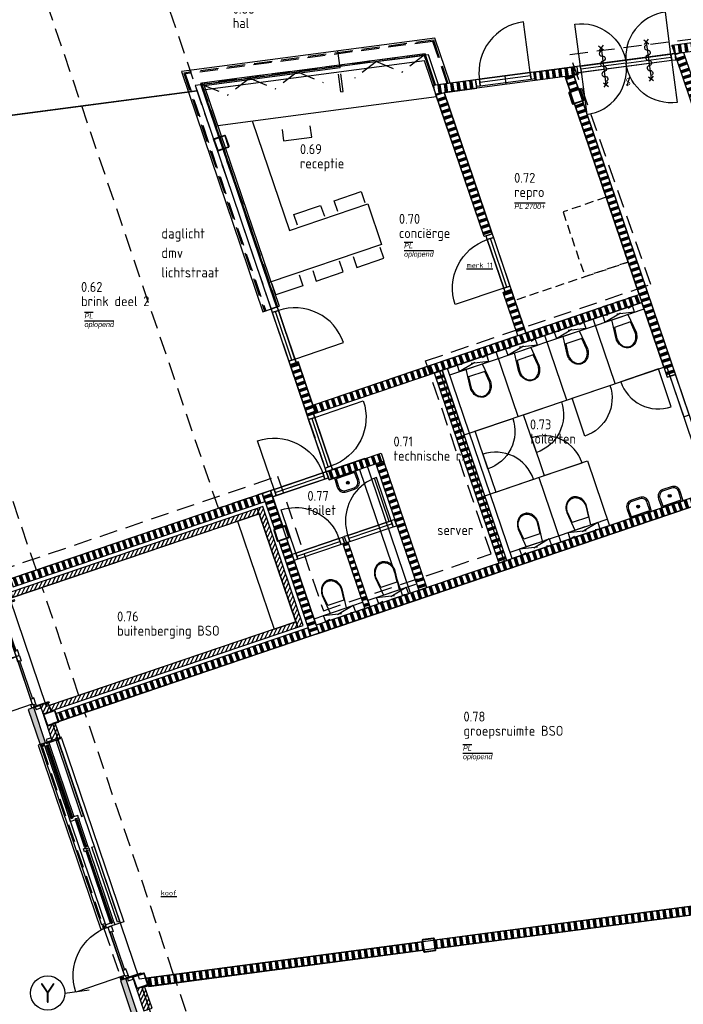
# Model space of a CAD drawing. Header units: millimetres. Extents: x -30480 to 214890, y -181324 to 108676.
# Tile 19 of 48: x 84436 to 96083, y -156498 to -139206. Entities that reach past the tile are written whole.
import ezdxf
from ezdxf.enums import TextEntityAlignment as Align
from ezdxf.xclip import XClip

# ---------------------------------------------------------------- set-up
doc = ezdxf.new("R2010")
doc.units = ezdxf.units.MM
doc.header["$LTSCALE"] = 100
doc.header["$XCLIPFRAME"] = 2
for name, pattern in [('082403 X-ref$0$DASHDOT2', [12.7, 6.35, -3.175, 0, -3.175]), ('082403 X-ref$0$DASHED', [0.75, 0.5, -0.25]), ('082403 X-ref$0$DASHED2', [9.525, 6.35, -3.175]), ('082403 X-ref$0$HIDDEN2', [4.7625, 3.175, -1.5875])]:
    doc.linetypes.add(name, pattern=pattern)
for name, color, linetype in [('082403 X-ref$0$Beveilig-Alg-Az', 253, 'Continuous'), ('082403 X-ref$0$Beveilig-Alg-Txt', 253, 'Continuous'), ('082403 X-ref$0$Beveilig-Dik-Az', 1, '082403 X-ref$0$HIDDEN2'), ('082403 X-ref$0$bib', 253, 'Continuous'), ('082403 X-ref$0$BiKoz-Draai-Az', 253, 'Continuous'), ('082403 X-ref$0$BiKoz-Hout-Az', 253, 'Continuous'), ('082403 X-ref$0$BiKoz-Hout-Drs', 253, 'Continuous'), ('082403 X-ref$0$BiWand-Alg-Arc', 8, 'Continuous'), ('082403 X-ref$0$BiWand-Syst-Drs', 253, 'Continuous'), ('082403 X-ref$0$BuKoz-Alum-Drs', 253, 'Continuous'), ('082403 X-ref$0$BuWand-Alg-Arc', 253, 'Continuous'), ('082403 X-ref$0$BuWand-Bakst-Drs', 253, 'Continuous'), ('082403 X-ref$0$Construct-Staal-Drs', 253, 'Continuous'), ('082403 X-ref$0$Daken-Alg-Txt', 8, 'Continuous'), ('082403 X-ref$0$dakrandarceer', 253, 'Continuous'), ('082403 X-ref$0$DIM25', 8, 'Continuous'), ('082403 X-ref$0$Inricht-Alg-Az', 253, 'Continuous'), ('082403 X-ref$0$InrSanit-Alg-Az', 253, 'Continuous'), ('082403 X-ref$0$kozijn', 8, 'Continuous'), ('082403 X-ref$0$kozijn1', 8, 'Continuous'), ('082403 X-ref$0$MTXT18-100', 253, 'Continuous'), ('082403 X-ref$0$MTXT25-1', 253, 'Continuous'), ('082403 X-ref$0$MTXT35-1', 253, 'Continuous'), ('082403 X-ref$0$MTXT35-50', 253, 'Continuous'), ('082403 X-ref$0$nieuw uitzet', 253, 'Continuous'), ('082403 X-ref$0$Plafond-Hout-Drs', 8, 'Continuous'), ('082403 X-ref$0$Sanitair-Alg-Az', 253, 'Continuous'), ('082403 X-ref$0$Stramien-Alg-Az', 9, '082403 X-ref$0$DASHDOT2'), ('082403 X-ref$0$Stramien-Alg-Drs', 8, 'Continuous'), ('082403 X-ref$0$Stramien-Alg-Txt', 253, 'Continuous'), ('082403 X-ref$0$Trap-Beton-Az', 253, 'Continuous'), ('082403 X-ref$0$TXT18', 253, 'Continuous')]:
    doc.layers.add(name, color=color, linetype=linetype)
doc.layers.add('082403 X-ref$0$Opp mfa', color=8, linetype='Continuous', plot=False)
doc.layers.add('082403 X-ref$0$Opp trias', color=8, linetype='Continuous', plot=False)
doc.styles.add('082403 X-ref$0$BOS', font='isocp.shx')
doc.styles.add('082403 X-ref$0$BOS3', font='isocp.shx')
doc.styles.add('082403 X-ref$0$Standard', font='isocp.shx')
pattern_1 = [(97.5, (-6e-11, 6e-14), (-111.53755, -14.6842), []), (97.5, (6.2, 0.82), (-111.53755, -14.6842), []), (97.5, (12.39, 1.63), (-111.53755, -14.6842), []), (97.5, (18.59, 2.45), (-111.53755, -14.6842), []), (97.5, (24.79, 3.26), (-111.53755, -14.6842), []), (97.5, (30.98, 4.08), (-111.53755, -14.6842), []), (97.5, (37.18, 4.9), (-111.53755, -14.6842), [])]
pattern_2 = [(108.75, (-6e-11, 6e-14), (-106.52964, -36.16194), []), (108.75, (5.92, 2.01), (-106.52964, -36.16194), []), (108.75, (11.84, 4.02), (-106.52964, -36.16194), []), (108.75, (17.75, 6.03), (-106.52964, -36.16194), []), (108.75, (23.67, 8.04), (-106.52964, -36.16194), []), (108.75, (29.59, 10.04), (-106.52964, -36.16194), []), (108.75, (35.51, 12.05), (-106.52964, -36.16194), [])]
pattern_3 = [(198.75, (-6e-11, 6e-14), (36.16194, -106.52964), []), (198.75, (-2.01, 5.92), (36.16194, -106.52964), []), (198.75, (-4.02, 11.84), (36.16194, -106.52964), []), (198.75, (-6.03, 17.75), (36.16194, -106.52964), []), (198.75, (-8.04, 23.67), (36.16194, -106.52964), []), (198.75, (-10.04, 29.59), (36.16194, -106.52964), []), (198.75, (-12.05, 35.51), (36.16194, -106.52964), [])]
pattern_4 = [(198.75, (-6e-11, 6e-14), (36.16194, -106.52964), []), (198.75, (-2.01, 5.92), (36.16194, -106.52964), []), (198.75, (-4.02, 11.84), (36.16194, -106.52964), []), (198.75, (-6.03, 17.75), (36.16194, -106.52964), []), (198.75, (-8.04, 23.67), (36.16194, -106.52964), []), (198.75, (-10.04, 29.59), (36.16194, -106.52964), []), (198.75, (-12.05, 35.51), (36.16194, -106.52964), [])]

# ---------------------------------------------------------------- blocks, each defined once
blk = doc.blocks.new('082403 X-ref$0$binkozdeur1034')
at = {"layer": '082403 X-ref$0$BiKoz-Draai-Az'}
blk.add_lwpolyline([(967, 0), (67, 0), (67, -900, 0.414214)], format="xyb", close=True, dxfattribs=at)
at = {"layer": '082403 X-ref$0$BiKoz-Hout-Az'}
blk.add_line((67, 57), (967, 57), dxfattribs=at)
blk.add_lwpolyline([(67, 0), (967, 0), (967, 114), (67, 114)], close=True, dxfattribs=at)
at = {"layer": '082403 X-ref$0$BiKoz-Hout-Drs'}
for points in [[(0, 0), (67, 0), (67, 114), (0, 114)], [(967, 0), (1034, 0), (1034, 114), (967, 114)]]:
    blk.add_lwpolyline(points, close=True, dxfattribs=at)
blk = doc.blocks.new('082403 X-ref$0$cabinedeur')
at = {"layer": '082403 X-ref$0$BiKoz-Draai-Az'}
blk.add_lwpolyline([(700, 700), (0, 700), (0, 0, 0.416446)], format="xyb", close=True, dxfattribs=at)
blk = doc.blocks.new('082403 X-ref$0$toilethangend met reservoir')
at = {"layer": '082403 X-ref$0$BiKoz-Hout-Drs'}
blk.add_line((120, -175), (120, 725), dxfattribs=at)
at = {"layer": '082403 X-ref$0$Sanitair-Alg-Az', "linetype": '082403 X-ref$0$HIDDEN2'}
for p, q in [((120, 0), (0, 550)), ((120, 550), (0, 0))]:
    blk.add_line(p, q, dxfattribs=at)
blk.add_lwpolyline([(120, 550), (0, 550), (0, 0), (120, 0)], close=True, dxfattribs=at)
at = {"layer": '082403 X-ref$0$Sanitair-Alg-Az'}
blk.add_lwpolyline([(120, 424), (460, 460, -0.08399), (546, 445, -0.091257), (616, 406, -0.103849), (664, 344, -0.114925), (680, 275, -0.114925), (664, 206, -0.103849), (616, 144, -0.091257), (546, 105, -0.08399), (460, 90), (120, 126)], format="xyb", dxfattribs=at)
blk.add_lwpolyline([(462, 105, 0.081247), (541, 119, 0.091257), (606, 156, 0.103849), (650, 212, 0.114925), (665, 275, 0.114925), (650, 338, 0.103849), (606, 394, 0.091257), (541, 431, 0.081247), (462, 445), (260, 424), (260, 126)], format="xyb", close=True, dxfattribs=at)
blk = doc.blocks.new('082403 X-ref$0$fontein')
at = {"layer": '082403 X-ref$0$InrSanit-Alg-Az'}
for points in [[(-75, 300, 0.431046), (-200, 168), (-195, 0), (195, 0), (200, 168, 0.431046), (75, 300)], [(-75, 275, 0.43387), (-175, 168), (-170, 25), (170, 25), (175, 168, 0.43387), (75, 275)]]:
    blk.add_lwpolyline(points, format="xyb", close=True, dxfattribs=at)
for points in [[(0, 175), (0, 135)], [(20, 155), (-20, 155)]]:
    blk.add_lwpolyline(points, dxfattribs=at)
for radius in [25, 20]:
    blk.add_circle((0, 155), radius, dxfattribs=at)
blk = doc.blocks.new('082403 X-ref$0$slot van binnenuit zonder sleutel')
at = {"layer": '082403 X-ref$0$Beveilig-Alg-Txt'}
blk.add_line((47, 157), (-47, -157), dxfattribs=at)
at = {"layer": '082403 X-ref$0$Beveilig-Alg-Txt', "style": '082403 X-ref$0$BOS'}
blk.add_text('S', height=250, dxfattribs=at).set_placement((0, 0), align=Align.MIDDLE)
blk = doc.blocks.new('082403 X-ref$0$deur1900')
at = {"layer": '082403 X-ref$0$BiKoz-Draai-Az'}
for points in [[(948, 243), (65, 243), (65, 1126, -0.414214)], [(952, 243), (1835, 243), (1835, 1126, 0.414214)]]:
    blk.add_lwpolyline(points, format="xyb", close=True, dxfattribs=at)
at = {"layer": '082403 X-ref$0$BiWand-Alg-Arc'}
for p, q in [((948, 243), (948, 243)), ((952, 243), (952, 243))]:
    blk.add_line(p, q, dxfattribs=at)
at = {"layer": '082403 X-ref$0$kozijn'}
for points in [[(-1, 210), (-46, 210), (-46, 120), (-1, 120)], [(1901, 210), (1946, 210), (1946, 120), (1901, 120)]]:
    blk.add_lwpolyline(points, close=True, dxfattribs=at)
at = {"layer": '082403 X-ref$0$kozijn', "color": 9}
for points in [[(155, 236), (858, 236), (858, 211), (155, 211)], [(1745, 236), (1042, 236), (1042, 211), (1745, 211)]]:
    blk.add_lwpolyline(points, close=True, dxfattribs=at)
at = {"layer": '082403 X-ref$0$kozijn1'}
for points in [[(0, 228), (18, 228), (18, -50), (0, -50)], [(47, 181), (18, 181), (18, 211), (18, 211), (18, 230), (8, 230), (8, 273), (62, 273), (62, 233), (47, 233)], [(48, 181), (165, 181), (165, 211), (155, 211), (155, 236), (165, 236), (165, 243), (65, 243), (65, 228), (48, 228)], [(939, 181), (848, 181), (848, 211), (858, 211), (858, 236), (848, 236), (848, 243), (948, 243), (948, 188), (939, 188)], [(961, 181), (1052, 181), (1052, 211), (1042, 211), (1042, 236), (1052, 236), (1052, 243), (952, 243), (952, 188), (961, 188)], [(1852, 181), (1735, 181), (1735, 211), (1745, 211), (1745, 236), (1735, 236), (1735, 243), (1835, 243), (1835, 228), (1852, 228)], [(1853, 181), (1882, 181), (1882, 211), (1882, 211), (1882, 230), (1892, 230), (1892, 273), (1838, 273), (1838, 233), (1853, 233)], [(1900, 228), (1882, 228), (1882, -50), (1900, -50)]]:
    blk.add_lwpolyline(points, close=True, dxfattribs=at)
blk = doc.blocks.new('082403 X-ref$0$kolom220x220')
at = {"layer": '082403 X-ref$0$Construct-Staal-Drs'}
for points in [[(15, -110), (205, -110, 0.414214), (220, -95), (220, 95, 0.414214), (205, 110), (15, 110, 0.414214), (0, 95), (0, -95, 0.414214)], [(15, -100), (205, -100, 0.414214), (210, -95), (210, 95, 0.414214), (205, 100), (15, 100, 0.414214), (10, 95), (10, -95, 0.414214)]]:
    blk.add_lwpolyline(points, format="xyb", close=True, dxfattribs=at)
blk = doc.blocks.new('082403 X-ref$0$aangifte deur 30 minuten (zelfsluitend)')
at = {"layer": '082403 X-ref$0$Beveilig-Alg-Az'}
blk.add_line((0, -651), (0, 651), dxfattribs=at)
for points in [[(-81, 568), (82, 732)], [(80, 571), (-78, 729)], [(-81, -735), (82, -571)], [(80, -732), (-78, -574)]]:
    blk.add_lwpolyline(points, dxfattribs=at)
blk.add_lwpolyline([(0, -543, 1), (0, -362, -1), (0, -181, 1), (0, 0, -1), (0, 181, 1), (0, 362, -1), (0, 543)], format="xyb", dxfattribs=at)
blk = doc.blocks.new('082403 X-ref$0$ruimtenummer met m2_1')
at = {"layer": '082403 X-ref$0$MTXT25-1', "style": '082403 X-ref$0$BOS'}
blk.add_attdef('OPPERVLAKTE', (0, 498), '', height=250, dxfattribs=at)
at = {"layer": '082403 X-ref$0$MTXT35-1', "style": '082403 X-ref$0$BOS'}
for tag, p in [('RUIMTENUMMER', (-8, 1448)), ('RUIMTENAAM', (-8, 948))]:
    blk.add_attdef(tag, p, '', height=350, dxfattribs=at)
blk = doc.blocks.new('082403 X-ref')
at = {"layer": '082403 X-ref$0$BiWand-Alg-Arc'}
h = blk.add_hatch(dxfattribs=at)
h.set_pattern_fill('SWAND', color=256, style=0)
h.set_pattern_definition(pattern_1)
h.paths.add_polyline_path([(46437, 33856), (46486, 33711), (49604, 34122), (49584, 34270)])
h = blk.add_hatch(dxfattribs=at)
h.set_pattern_fill('SWAND', color=8, angle=90, style=0)
h.set_pattern_definition(pattern_3)
h.paths.add_polyline_path([(46638, 33731), (46486, 33711), (47579, 30491), (47731, 30511)])
h = blk.add_hatch(dxfattribs=at)
h.set_pattern_fill('SWAND', color=8, angle=7.5, style=0)
h.set_pattern_definition(pattern_1)
h.paths.add_polyline_path([(44036, 33237), (44016, 33386), (44767, 33485), (44786, 33336)])
h = blk.add_hatch(dxfattribs=at)
h.set_pattern_fill('SWAND', color=8, style=0)
h.set_pattern_definition(pattern_1)
h.paths.add_polyline_path([(43011, 33102), (42991, 33251), (42240, 33152), (42289, 33007)])
h = blk.add_hatch(dxfattribs=at)
h.set_pattern_fill('SWAND', color=8, angle=108.75, style=0)
h.set_pattern_definition([(198.75, (44563.91, 33039.51), (36.162, -106.53), []), (198.75, (44561.9, 33045.43), (36.162, -106.53), []), (198.75, (44559.9, 33051.35), (36.162, -106.53), []), (198.75, (44557.89, 33057.26), (36.162, -106.53), []), (198.75, (44555.88, 33063.18), (36.162, -106.53), []), (198.75, (44553.87, 33069.1), (36.162, -106.53), []), (198.75, (44551.86, 33075.02), (36.162, -106.53), [])])
h.paths.add_polyline_path([(44655, 33040), (44797, 33088), (44716, 33327), (44564, 33307)])
h = blk.add_hatch(dxfattribs=at)
h.set_pattern_fill('SWAND', color=8, angle=90, style=0)
h.set_pattern_definition(pattern_3)
h.paths.add_polyline_path([(42441, 33027), (42289, 33007), (43142, 30497), (43284, 30545)])
h = blk.add_hatch(dxfattribs=at)
h.set_pattern_fill('SWAND', color=8, angle=108.75, style=0)
h.set_pattern_definition([(198.75, (44725.33, 28028.39), (36.162, -106.5296), []), (198.75, (44723.32, 28034.31), (36.162, -106.5296), []), (198.75, (44721.31, 28040.23), (36.162, -106.5296), []), (198.75, (44719.3, 28046.14), (36.162, -106.5296), []), (198.75, (44717.29, 28052.06), (36.162, -106.5296), []), (198.75, (44715.28, 28057.98), (36.162, -106.5296), []), (198.75, (44713.28, 28063.9), (36.162, -106.5296), [])])
h.paths.add_polyline_path([(44725, 32831), (44867, 32879), (46498, 28077), (46356, 28028)])
h = blk.add_hatch(dxfattribs=at)
h.set_pattern_fill('SWAND', color=8, style=0)
h.set_pattern_definition(pattern_2)
h.paths.add_polyline_path([(45862, 29483), (40133, 27538), (40181, 27396), (45910, 29341)])
h = blk.add_hatch(dxfattribs=at)
h.set_pattern_fill('SWAND', color=8, angle=90, style=0)
h.set_pattern_definition(pattern_3)
h.paths.add_polyline_path([(43616, 29566), (43474, 29517), (43731, 28760), (43873, 28808)])
h = blk.add_hatch(dxfattribs=at)
h.set_pattern_fill('SWAND', color=8, angle=90, style=0)
h.set_pattern_definition(pattern_3)
h.paths.add_polyline_path([(39876, 28296), (39734, 28248), (40039, 27348), (40181, 27396)])
h = blk.add_hatch(dxfattribs=at)
h.set_pattern_fill('SWAND', color=8, angle=90, style=0)
h.set_pattern_definition([(198.75, (-94.69, -32.14), (36.16194, -106.52964), []), (198.75, (-96.7, -26.23), (36.16194, -106.52964), []), (198.75, (-98.71, -20.31), (36.16194, -106.52964), []), (198.75, (-100.72, -14.39), (36.16194, -106.52964), []), (198.75, (-102.73, -8.47), (36.16194, -106.52964), []), (198.75, (-104.74, -2.55), (36.16194, -106.52964), []), (198.75, (-106.75, 3.37), (36.16194, -106.52964), [])])
h.paths.add_polyline_path([(42406, 28152), (42264, 28103), (43399, 24762), (43541, 24810)])
h = blk.add_hatch(dxfattribs=at)
h.set_pattern_fill('SWAND', color=8, angle=18.75, style=0)
h.set_pattern_definition(pattern_2)
h.paths.add_polyline_path([(41351, 26543), (41303, 26685), (40371, 26369), (40420, 26227)])
h = blk.add_hatch(dxfattribs=at)
h.set_pattern_fill('SWAND', color=8, angle=90, style=0)
h.set_pattern_definition([(198.75, (284.03, 96.42), (36.16194, -106.52964), []), (198.75, (282.02, 102.33), (36.16194, -106.52964), []), (198.75, (280.01, 108.25), (36.16194, -106.52964), []), (198.75, (278, 114.17), (36.16194, -106.52964), []), (198.75, (276, 120.09), (36.16194, -106.52964), []), (198.75, (273.99, 126.01), (36.16194, -106.52964), []), (198.75, (271.98, 131.93), (36.16194, -106.52964), [])])
h.paths.add_polyline_path([(41382, 26554), (41240, 26505), (41993, 24285), (42136, 24333)])
h = blk.add_hatch(dxfattribs=at)
h.set_pattern_fill('SWAND', color=8, angle=18.75, style=0)
h.set_pattern_definition(pattern_2)
h.paths.add_polyline_path([(34827, 24487), (34875, 24345), (39299, 25846), (39250, 25988)])
h = blk.add_hatch(dxfattribs=at)
h.set_pattern_fill('SWAND', color=8, angle=108.75, style=0)
h.set_pattern_definition(pattern_4)
h.paths.add_polyline_path([(39607, 25405), (39465, 25356), (39250, 25988), (39392, 26037)])
h = blk.add_hatch(dxfattribs=at)
h.set_pattern_fill('SWAND', color=8, style=0)
h.set_pattern_definition(pattern_2)
h.paths.add_polyline_path([(47044, 25999), (40194, 23674), (40243, 23532), (47093, 25857)])
h = blk.add_hatch(dxfattribs=at)
h.set_pattern_fill('SWAND', color=8, angle=108.75, style=0)
h.set_pattern_definition(pattern_4)
h.paths.add_polyline_path([(40101, 23484), (40243, 23532), (39678, 25196), (39536, 25148)])
h = blk.add_hatch(dxfattribs=at)
h.set_pattern_fill('SWAND', color=8, angle=108.75, style=0)
h.set_pattern_definition([(198.75, (15.15, 5.14), (36.16194, -106.52964), []), (198.75, (13.14, 11.06), (36.16194, -106.52964), []), (198.75, (11.13, 16.98), (36.16194, -106.52964), []), (198.75, (9.12, 22.9), (36.16194, -106.52964), []), (198.75, (7.11, 28.82), (36.16194, -106.52964), []), (198.75, (5.11, 34.73), (36.16194, -106.52964), []), (198.75, (3.1, 40.65), (36.16194, -106.52964), [])])
h.paths.add_polyline_path([(40661, 25100), (40756, 25132), (41141, 23995), (41047, 23963)])
h = blk.add_hatch(dxfattribs=at)
h.set_pattern_fill('SWAND', color=8, style=0)
h.set_pattern_definition(pattern_2)
h.paths.add_polyline_path([(40052, 23626), (39076, 23294), (39092, 23247), (40068, 23578)])
h.paths.add_polyline_path([(40068, 23578), (39092, 23247), (39124, 23152), (40101, 23484)])
h.paths.add_polyline_path([(35629, 22124), (35645, 22077), (39092, 23247), (39076, 23294)])
h.paths.add_polyline_path([(35645, 22077), (35678, 21982), (39124, 23152), (39092, 23247)])
h = blk.add_hatch(dxfattribs=at)
h.set_pattern_fill('SWAND', color=8, angle=7.5, style=0)
h.set_pattern_definition(pattern_1)
h.paths.add_polyline_path([(42272, 18143), (42292, 17994), (48979, 18874), (48959, 19023)])
h = blk.add_hatch(dxfattribs=at)
h.set_pattern_fill('SWAND', color=8, angle=7.5, style=0)
h.set_pattern_definition(pattern_1)
h.paths.add_polyline_path([(42054, 18114), (42074, 17965), (37256, 17331), (37207, 17476)])
at = {"layer": '082403 X-ref$0$BuWand-Alg-Arc'}
h = blk.add_hatch(dxfattribs=at)
h.set_pattern_fill('ANSI31', color=8, scale=18, angle=18.75, style=0)
h.paths.add_polyline_path([(34832, 24256), (34864, 24161), (39192, 25631), (39160, 25725)])
h = blk.add_hatch(dxfattribs=at)
h.set_pattern_fill('ANSI31', color=8, scale=18, angle=18.75, style=0)
h.paths.add_polyline_path([(39255, 25758), (39160, 25725), (39869, 23637), (39964, 23670)])
h = blk.add_hatch(dxfattribs=at)
h.set_pattern_fill('ANSI31', color=8, scale=18, angle=18.75, style=0)
h.paths.add_polyline_path([(35508, 22263), (35540, 22168), (39869, 23637), (39837, 23732)])
h = blk.add_hatch(dxfattribs=at)
h.set_pattern_fill('ANSI31', color=8, scale=18, angle=18.75, style=0)
h.paths.add_polyline_path([(35491, 22313), (35349, 22264), (35402, 22111), (35544, 22159)])
for points in [[(35236, 22226), (35141, 22194), (35350, 21578), (35445, 21610)], [(36851, 17467), (36756, 17435), (36965, 16819), (37060, 16852)]]:
    blk.add_hatch(color=8, dxfattribs=at).paths.add_polyline_path(points)
h = blk.add_hatch(dxfattribs=at)
h.set_pattern_fill('ANSI31', color=8, scale=18, angle=18.75, style=0)
h.set_pattern_definition([(63.75, (35472.43, 21654.564), (-51.256, 25.277), [])])
h.paths.add_polyline_path([(35472, 21902), (35614, 21950), (35698, 21703), (35556, 21655)])
h = blk.add_hatch(dxfattribs=at)
h.set_pattern_fill('ANSI31', color=8, scale=18, style=0)
h.set_pattern_definition([(63.75, (0, 0), (-51.25628, 25.2768), [])])
h.paths.add_polyline_path([(37181, 17336), (37039, 17287), (37171, 16898), (37313, 16946)])
at = {"layer": '082403 X-ref$0$Beveilig-Alg-Az', "color": 8}
blk.add_line((36479, 18431), (36425, 18412), dxfattribs=at)
at = {"layer": '082403 X-ref$0$Beveilig-Dik-Az'}
blk.add_lwpolyline([(33803, 23675), (34596, 24620), (39517, 26290), (40319, 23928), (43264, 24927), (42114, 28316), (46066, 29658), (44645, 33698), (49442, 34306), (49372, 34891), (55879, 35721)], dxfattribs=at)
at = {"layer": '082403 X-ref$0$BiKoz-Draai-Az'}
for points in [[(45634, 33541), (46427, 33646), (46323, 34439, 0.414214)], [(45634, 33541), (44841, 33437), (44736, 34230, -0.414214)]]:
    blk.add_lwpolyline(points, format="xyb", close=True, dxfattribs=at)
at = {"layer": '082403 X-ref$0$BiKoz-Draai-Az', "color": 8}
for points in [[(45634, 33541), (46427, 33646), (46531, 32853, -0.414214)], [(45634, 33541), (44841, 33437), (44945, 32644, 0.414214)], [(36539, 18371), (36828, 17519), (35976, 17230, -0.414214)]]:
    blk.add_lwpolyline(points, format="xyb", close=True, dxfattribs=at)
at = {"layer": '082403 X-ref$0$BiKoz-Hout-Az', "color": 8}
for p, q in [((41477, 25497), (41220, 26255)), ((39835, 24940), (39578, 25697)), ((41526, 25454), (40768, 25196)), ((39854, 24886), (40611, 25143))]:
    blk.add_line(p, q, dxfattribs=at)
for points in [[(46434, 33589), (44848, 33380), (44833, 33493), (46420, 33702)], [(41508, 25507), (40750, 25250), (40787, 25142), (41544, 25400)], [(39835, 24940), (40593, 25197), (40630, 25089), (39872, 24832)]]:
    blk.add_lwpolyline(points, close=True, dxfattribs=at)
for points in [[(41250, 26265, 0.321306), (40708, 25507, 0.081995), (40750, 25250), (41508, 25507)], [(39578, 25697, -0.321306), (40470, 25427, -0.081995), (40593, 25197), (39835, 24940)]]:
    blk.add_lwpolyline(points, format="xyb", close=True, dxfattribs=at)
at = {"layer": '082403 X-ref$0$BiKoz-Hout-Drs', "color": 8}
for p, q in [((45444, 27915), (45058, 29052)), ((44591, 27626), (44206, 28762)), ((43739, 27337), (43353, 28473)), ((44954, 26557), (45340, 25421)), ((44102, 26268), (44488, 25131))]:
    blk.add_line(p, q, dxfattribs=at)
for points in [[(46501, 33598), (46434, 33589), (46420, 33702), (46486, 33711)], [(44782, 33372), (44848, 33380), (44833, 33493), (44767, 33485)], [(42792, 27015), (46296, 28205), (45910, 29341), (42406, 28152)], [(46644, 27334), (46739, 27366), (46498, 28077), (46403, 28044)], [(43155, 25946), (44954, 26557), (45340, 25421), (43541, 24810)], [(41571, 25529), (41508, 25507), (41544, 25400), (41608, 25421)], [(40750, 25250), (40687, 25229), (40723, 25121), (40787, 25142)], [(40593, 25197), (40656, 25219), (40693, 25111), (40630, 25089)], [(39772, 24918), (39835, 24940), (39872, 24832), (39809, 24810)]]:
    blk.add_lwpolyline(points, close=True, dxfattribs=at)
at = {"layer": '082403 X-ref$0$BiWand-Syst-Drs', "color": 8}
for p, q in [((43011, 33102), (42991, 33251)), ((43284, 30545), (42441, 33027)), ((43142, 30497), (42289, 33007)), ((43284, 30545), (43142, 30497)), ((40133, 27538), (45862, 29483)), ((43616, 29566), (43474, 29517)), ((43731, 28760), (43474, 29517)), ((43873, 28808), (43616, 29566)), ((40181, 27396), (45910, 29341))]:
    blk.add_line(p, q, dxfattribs=at)
at = {"layer": '082403 X-ref$0$BiWand-Syst-Drs'}
blk.add_lwpolyline([(46486, 33711), (49604, 34122), (49584, 34270), (46437, 33856)], close=True, dxfattribs=at)
at = {"layer": '082403 X-ref$0$BiWand-Syst-Drs', "color": 8}
for points in [[(46486, 33711), (46638, 33731), (47731, 30511), (47579, 30491)], [(44036, 33237), (44016, 33386), (44767, 33485), (44786, 33336)], [(42289, 33007), (43011, 33102), (42991, 33251), (42240, 33152)], [(40039, 27348), (40181, 27396), (39876, 28296), (39734, 28248)], [(43399, 24762), (43541, 24810), (42406, 28152), (42264, 28103)], [(40371, 26369), (41334, 26696), (41382, 26554), (40420, 26227)], [(41382, 26554), (41240, 26505), (41993, 24285), (42136, 24333)], [(34875, 24345), (39299, 25846), (39250, 25988), (34827, 24487)], [(39392, 26037), (39607, 25405), (39465, 25356), (39250, 25988)], [(40243, 23532), (47093, 25857), (47044, 25999), (40194, 23674)], [(40243, 23532), (39678, 25196), (39536, 25148), (40101, 23484)], [(40693, 25111), (40656, 25219), (40687, 25229), (40723, 25121)], [(41141, 23995), (40756, 25132), (40661, 25100), (41047, 23963)], [(35678, 21982), (40101, 23484), (40052, 23626), (35629, 22124)]]:
    blk.add_lwpolyline(points, close=True, dxfattribs=at)
blk.add_lwpolyline([(42054, 18114), (37207, 17476), (37256, 17331), (42074, 17965)], dxfattribs=at)
at = {"layer": '082403 X-ref$0$BuKoz-Alum-Drs', "color": 8}
blk.add_line((35350, 21578), (36425, 18412), dxfattribs=at)
at = {"layer": '082403 X-ref$0$BuWand-Bakst-Drs', "color": 8}
for points in [[(34864, 24161), (39192, 25631), (39160, 25725), (34832, 24256)], [(39964, 23670), (39255, 25758), (39160, 25725), (39869, 23637)], [(35540, 22168), (39869, 23637), (39837, 23732), (35508, 22263)], [(35544, 22159), (35491, 22313), (35349, 22264), (35402, 22110)], [(35445, 21610), (35236, 22226), (35141, 22194), (35350, 21578)], [(35556, 21655), (35698, 21703), (35614, 21950), (35472, 21902)], [(37060, 16852), (36851, 17467), (36756, 17435), (36965, 16819)], [(37313, 16946), (37181, 17336), (37039, 17287), (37171, 16898)]]:
    blk.add_lwpolyline(points, close=True, dxfattribs=at)
at = {"layer": '082403 X-ref$0$Daken-Alg-Txt', "color": 8}
for points in [[(44655, 33040), (44797, 33088), (44716, 33327), (44564, 33307)], [(46356, 28028), (46498, 28077), (44867, 32879), (44725, 32831)], [(48959, 19023), (42272, 18143), (42292, 17994), (48979, 18874)], [(37207, 17476), (42054, 18114), (42074, 17965), (37256, 17331)]]:
    blk.add_lwpolyline(points, close=True, dxfattribs=at)
at = {"layer": '082403 X-ref$0$dakrandarceer', "color": 8}
for p, q in [((44036, 33237), (44016, 33386)), ((43504, 33318), (43523, 33170))]:
    blk.add_line(p, q, dxfattribs=at)
at = {"layer": '082403 X-ref$0$DIM25', "color": 8, "linetype": '082403 X-ref$0$DASHED2', "ltscale": 0.01}
for p, q in [((35381, 21553), (35433, 21570)), ((36460, 18373), (36512, 18391)), ((36767, 17470), (36819, 17487))]:
    blk.add_line(p, q, dxfattribs=at)
at = {"layer": '082403 X-ref$0$Inricht-Alg-Az', "color": 8}
for p, q in [((40612, 33459), (40573, 33757)), ((38465, 32450), (42307, 32956)), ((39259, 29179), (39543, 29275))]:
    blk.add_line(p, q, dxfattribs=at)
at = {"layer": '082403 X-ref$0$Inricht-Alg-Az', "color": 8, "linetype": '082403 X-ref$0$HIDDEN2'}
for p, q in [((41253, 33574), (40866, 33277)), ((41253, 33574), (41704, 33387)), ((42091, 33684), (41704, 33387)), ((39865, 33391), (39478, 33094)), ((39865, 33391), (40316, 33204)), ((40628, 33038), (40573, 33454)), ((40667, 33043), (40612, 33459)), ((39027, 33281), (38640, 32984)), ((39027, 33281), (39478, 33094)), ((38189, 33171), (38640, 32984))]:
    blk.add_line(p, q, dxfattribs=at)
at = {"layer": '082403 X-ref$0$Inricht-Alg-Az', "color": 8, "linetype": '082403 X-ref$0$DASHED'}
blk.add_line((40628, 33038), (40667, 33043), dxfattribs=at)
at = {"layer": '082403 X-ref$0$Inricht-Alg-Az'}
blk.add_lwpolyline([(42544, 33192), (42276, 33981), (37828, 33395), (39259, 29179)], dxfattribs=at)
at = {"layer": '082403 X-ref$0$Inricht-Alg-Az', "color": 8, "linetype": '082403 X-ref$0$HIDDEN2'}
for points in [[(42513, 33188), (42255, 33948), (37868, 33370), (39288, 29188)], [(42493, 33185), (42242, 33926), (37895, 33354), (39307, 29195)], [(42290, 33163), (42105, 33706), (38163, 33187), (39496, 29259)], [(42271, 33156), (42091, 33684), (38189, 33171), (39515, 29265)]]:
    blk.add_lwpolyline(points, dxfattribs=at)
at = {"layer": '082403 X-ref$0$Inricht-Alg-Az', "color": 8}
for points in [[(41090, 33573), (40606, 33509), (40608, 33489), (41092, 33553)], [(41574, 33636), (41090, 33573), (41092, 33553), (41576, 33616)], [(42057, 33700), (41574, 33636), (41576, 33616), (42060, 33680)], [(42105, 33706), (42057, 33700), (42060, 33680), (42108, 33686)], [(42091, 33684), (42271, 33156), (42290, 33163), (42110, 33691)], [(39638, 33381), (39154, 33318), (39157, 33298), (39641, 33362)], [(40122, 33445), (39638, 33381), (39641, 33362), (40125, 33425)], [(40606, 33509), (40122, 33445), (40125, 33425), (40608, 33489)], [(38671, 33254), (38187, 33190), (38189, 33171), (38673, 33234)], [(39154, 33318), (38671, 33254), (38673, 33234), (39157, 33298)], [(38346, 32708), (38189, 33171), (38170, 33164), (38327, 32702)], [(38503, 32246), (38346, 32708), (38327, 32702), (38484, 32240)], [(38731, 31576), (38574, 32038), (38555, 32032), (38712, 31570)], [(38888, 31114), (38731, 31576), (38712, 31570), (38869, 31107)], [(39044, 30652), (38888, 31114), (38869, 31107), (39025, 30645)], [(39201, 30190), (39044, 30652), (39025, 30645), (39182, 30183)], [(39358, 29728), (39201, 30190), (39182, 30183), (39339, 29721)], [(39515, 29265), (39358, 29728), (39339, 29721), (39496, 29259)], [(39458, 23604), (39837, 23732), (39192, 25631), (38813, 25502)]]:
    blk.add_lwpolyline(points, close=True, dxfattribs=at)
for points in [[(40612, 33459), (40612, 33459), (38230, 33146), (39543, 29275)], [(40612, 33459), (40612, 33459), (38230, 33146), (39543, 29275)], [(39072, 32530), (39726, 30604), (41099, 31070), (41340, 30360), (39370, 29692)], [(39595, 32377), (39621, 32179), (40117, 32244), (40090, 32442)], [(40573, 30937), (40509, 31127), (40982, 31287), (41047, 31098)], [(39863, 30696), (39799, 30886), (40272, 31046), (40337, 30857)], [(40842, 30146), (40906, 29956), (41380, 30117), (41315, 30306)], [(40132, 29905), (40196, 29715), (40670, 29876), (40605, 30065)], [(39895, 29824), (39959, 29635), (39486, 29474), (39422, 29663)]]:
    blk.add_lwpolyline(points, dxfattribs=at)
at = {"layer": '082403 X-ref$0$Inricht-Alg-Az', "color": 8, "linetype": '082403 X-ref$0$HIDDEN2', "ltscale": 0.5}
for points in [[(44911, 29794), (45669, 30051), (45283, 31188), (44526, 30930)], [(43873, 28808), (45862, 29483), (45669, 30051), (43680, 29376)]]:
    blk.add_lwpolyline(points, close=True, dxfattribs=at)
at = {"layer": '082403 X-ref$0$kozijn', "color": 8, "linetype": '082403 X-ref$0$HIDDEN2'}
for p, q in [((35388, 21526), (36450, 18398)), ((36467, 18347), (36756, 17494))]:
    blk.add_line(p, q, dxfattribs=at)
at = {"layer": '082403 X-ref$0$kozijn', "color": 8}
for points in [[(35627, 21634), (36074, 20316), (36112, 20329), (35665, 21646)], [(36705, 18458), (36257, 19776), (36295, 19789), (36743, 18471)], [(36465, 18383), (36470, 18369), (36504, 18380), (36499, 18394)], [(36805, 17610), (36576, 18285), (36599, 18293), (36828, 17618)], [(36880, 17470), (36894, 17427), (36979, 17456), (36965, 17499)]]:
    blk.add_lwpolyline(points, close=True, dxfattribs=at)
for points in [[(35723, 21687), (36816, 18465), (36659, 18412)], [(35445, 21608), (35315, 21564), (36413, 18328), (36544, 18373)]]:
    blk.add_lwpolyline(points, dxfattribs=at)
at = {"layer": '082403 X-ref$0$kozijn1', "color": 8}
for p, q in [((35431, 21541), (36493, 18413)), ((35888, 20289), (35460, 21551)), ((35947, 20309), (35518, 21571)), ((36129, 19780), (35975, 20235)), ((36188, 19800), (36034, 20255)), ((36642, 18463), (36213, 19726)), ((36583, 18443), (36155, 19705))]:
    blk.add_line(p, q, dxfattribs=at)
for points in [[(35454, 21615), (35460, 21598), (35723, 21687), (35717, 21704)], [(35456, 21664), (35471, 21621), (35556, 21650), (35541, 21693)], [(35361, 21574), (35378, 21523), (35397, 21530), (35380, 21581)], [(35386, 21562), (35391, 21548), (35425, 21560), (35420, 21574)], [(35504, 21612), (35504, 21612), (35458, 21597), (35454, 21606), (35414, 21592), (35431, 21541), (35466, 21553), (35463, 21563), (35487, 21571), (35490, 21561), (35518, 21571)], [(35463, 21563), (35898, 20281), (35922, 20289), (35487, 21571)], [(36021, 20293), (36008, 20329), (35918, 20299), (35922, 20289), (35898, 20281), (35895, 20291), (35860, 20279), (35877, 20228), (35976, 20262), (35971, 20276)], [(36021, 20292), (36034, 20255), (36005, 20245), (36002, 20255), (35978, 20247), (35982, 20237), (35975, 20235), (35968, 20255), (35982, 20260), (35976, 20277)], [(35978, 20247), (36139, 19773), (36163, 19781), (36002, 20255)], [(36201, 19762), (36213, 19725), (36185, 19716), (36182, 19725), (36158, 19717), (36161, 19708), (36126, 19696), (36109, 19747), (36147, 19760), (36151, 19746)], [(36201, 19763), (36188, 19800), (36160, 19790), (36163, 19781), (36139, 19773), (36136, 19782), (36129, 19780), (36136, 19760), (36150, 19764), (36156, 19748)], [(36158, 19717), (36593, 18436), (36617, 18444), (36182, 19725)], [(36440, 18395), (36457, 18343), (36476, 18350), (36459, 18401)], [(36642, 18463), (36659, 18412), (36598, 18391), (36601, 18382), (36595, 18379), (36591, 18389), (36511, 18361), (36493, 18413), (36590, 18445), (36593, 18436), (36617, 18444), (36613, 18453)], [(36602, 18379), (36631, 18293), (36602, 18284), (36599, 18293), (36576, 18285), (36579, 18275), (36572, 18273), (36540, 18368), (36592, 18386), (36595, 18377)], [(36747, 17491), (36764, 17440), (36783, 17447), (36766, 17498)], [(36777, 17465), (36772, 17479), (36806, 17491), (36811, 17477)], [(36892, 17525), (36854, 17637), (36825, 17627), (36828, 17618), (36805, 17610), (36802, 17619), (36795, 17617), (36827, 17522), (36841, 17527), (36847, 17510)], [(36892, 17525), (36901, 17497), (36873, 17487), (36873, 17487), (36855, 17481), (36858, 17472), (36817, 17458), (36800, 17509), (36838, 17522), (36842, 17508)], [(36863, 17465), (36857, 17482), (37120, 17571), (37126, 17554)], [(36863, 17465), (36857, 17482), (37120, 17571), (37126, 17554)]]:
    blk.add_lwpolyline(points, close=True, dxfattribs=at)
at = {"layer": '082403 X-ref$0$nieuw uitzet', "color": 8}
blk.add_line((40181, 27396), (40039, 27348), dxfattribs=at)
at = {"layer": '082403 X-ref$0$Opp mfa'}
blk.add_lwpolyline([(11242, 31840), (26746, 33982), (26845, 33692), (27087, 33724), (26724, 34793), (31066, 36267), (31722, 34334), (35886, 34883), (35860, 35081), (41644, 35842), (41517, 36216), (45459, 36735), (45586, 36361), (51116, 37089), (51403, 34908), (49533, 34662), (49584, 34270), (46437, 33856), (46486, 33711), (42341, 33165), (42163, 33692), (38069, 33153), (38102, 33056), (15502, 30081)], dxfattribs=at)
for points in [[(40133, 27538), (43731, 28760), (43474, 29517), (43508, 29529), (43176, 30508), (43142, 30497), (42094, 33582), (38203, 33069), (39842, 28284), (39876, 28296)], [(43873, 28808), (45862, 29483), (44564, 33307), (42441, 33027)], [(32061, 32261), (38102, 33056), (40371, 26369), (34714, 24448)], [(40147, 27385), (42359, 28136), (43493, 24794), (41851, 24237), (41049, 26599), (40479, 26406)]]:
    blk.add_lwpolyline(points, close=True, dxfattribs=at)
at = {"layer": '082403 X-ref$0$Opp trias'}
for points in [[(49201, 30553), (47628, 30346), (46522, 33605), (46501, 33598), (46434, 33589), (44786, 33372), (44716, 33327), (48975, 20778), (49448, 17187), (50985, 17390)], [(42501, 28184), (45910, 29341), (46296, 28205), (46343, 28221), (46917, 26531), (46869, 26515), (47044, 25999), (43635, 24842)], [(39429, 25929), (40408, 26261), (40420, 26227), (40956, 26409), (41709, 24188), (40194, 23674)], [(35564, 21944), (37086, 17460), (49053, 19036), (48969, 19680), (49018, 19687), (48878, 20755), (47349, 25258), (47302, 25242), (47093, 25857)], [(34816, 24145), (39192, 25631), (39837, 23732), (35461, 22247)], [(38685, 12748), (42899, 13303), (43189, 11102), (50030, 12003), (50030, 12003), (50030, 12003), (49123, 18893), (49123, 18893), (49123, 18893), (37135, 17315)]]:
    blk.add_lwpolyline(points, close=True, dxfattribs=at)
at = {"layer": '082403 X-ref$0$Plafond-Hout-Drs', "color": 8, "linetype": '082403 X-ref$0$HIDDEN2'}
for p, q in [((35282, 24641), (32635, 32437)), ((36029, 22440), (35385, 24338)), ((37692, 17540), (36132, 22137)), ((39292, 12828), (37741, 17395))]:
    blk.add_line(p, q, dxfattribs=at)
at = {"layer": '082403 X-ref$0$Stramien-Alg-Az'}
blk.add_line((35781, 17213), (36211, 17269), dxfattribs=at)
at = {"layer": '082403 X-ref$0$Stramien-Alg-Drs'}
blk.add_circle((35481, 17213), 300, dxfattribs=at)
at = {"layer": '082403 X-ref$0$Trap-Beton-Az', "linetype": '082403 X-ref$0$HIDDEN2'}
blk.add_lwpolyline([(37315, 35373), (40372, 26369), (38478, 25726), (35293, 35107)], dxfattribs=at)
at = {"layer": '082403 X-ref$0$bib'}
ref = blk.add_blockref('082403 X-ref$0$ruimtenummer met m2_1', (38733, 33687), dxfattribs=dict(at, xscale=0.5, yscale=0.5, zscale=0.5))
ref.add_attrib('RUIMTENUMMER', '0.68', (38729, 34411), dxfattribs={"layer": '082403 X-ref$0$MTXT35-1', "height": 175, "style": '082403 X-ref$0$BOS'})
ref.add_attrib('RUIMTENAAM', 'hal', (38729, 34161), dxfattribs={"layer": '082403 X-ref$0$MTXT35-1', "height": 175, "style": '082403 X-ref$0$BOS'})
at = {"layer": '082403 X-ref$0$bib', "rotation": 187.4999999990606}
blk.add_blockref('082403 X-ref$0$binkozdeur1034', (44016, 33386), dxfattribs=at)
at = {"layer": '082403 X-ref$0$bib', "xscale": 0.4999999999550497, "yscale": 0.4999999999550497, "zscale": 0.4999999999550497, "rotation": 187.5000000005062}
blk.add_blockref('082403 X-ref$0$aangifte deur 30 minuten (zelfsluitend)', (46030, 33594), dxfattribs=at)
at = {"layer": '082403 X-ref$0$bib', "color": 8, "xscale": 0.4999999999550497, "yscale": 0.4999999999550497, "zscale": 0.4999999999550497, "rotation": 187.5000000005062}
blk.add_blockref('082403 X-ref$0$aangifte deur 30 minuten (zelfsluitend)', (45237, 33489), dxfattribs=at)
at = {"layer": '082403 X-ref$0$bib', "color": 8, "xscale": 0.5, "yscale": 0.5, "zscale": 0.5}
blk.add_blockref('082403 X-ref$0$slot van binnenuit zonder sleutel', (45670, 33217), dxfattribs=at)
at = {"layer": '082403 X-ref$0$bib', "color": 8}
ref = blk.add_blockref('082403 X-ref$0$ruimtenummer met m2_1', (39913, 31222), dxfattribs=dict(at, xscale=0.5, yscale=0.5, zscale=0.5))
ref.add_attrib('RUIMTENUMMER', '0.69', (39909, 31946), dxfattribs={"layer": '082403 X-ref$0$MTXT35-1', "height": 175, "style": '082403 X-ref$0$BOS'})
ref.add_attrib('RUIMTENAAM', 'receptie', (39909, 31696), dxfattribs={"layer": '082403 X-ref$0$MTXT35-1', "height": 175, "style": '082403 X-ref$0$BOS'})
ref = blk.add_blockref('082403 X-ref$0$ruimtenummer met m2_1', (43672, 30718), dxfattribs=dict(at, xscale=0.5, yscale=0.5, zscale=0.5))
ref.add_attrib('RUIMTENUMMER', '0.72', (43668, 31442), dxfattribs={"layer": '082403 X-ref$0$MTXT35-1', "height": 175, "style": '082403 X-ref$0$BOS'})
ref.add_attrib('RUIMTENAAM', 'repro', (43668, 31192), dxfattribs={"layer": '082403 X-ref$0$MTXT35-1', "height": 175, "style": '082403 X-ref$0$BOS'})
ref = blk.add_blockref('082403 X-ref$0$ruimtenummer met m2_1', (41650, 29998), dxfattribs=dict(at, xscale=0.5, yscale=0.5, zscale=0.5))
ref.add_attrib('RUIMTENUMMER', '0.70', (41646, 30722), dxfattribs={"layer": '082403 X-ref$0$MTXT35-1', "height": 175, "style": '082403 X-ref$0$BOS'})
ref.add_attrib('RUIMTENAAM', 'conciërge', (41646, 30472), dxfattribs={"layer": '082403 X-ref$0$MTXT35-1', "height": 175, "style": '082403 X-ref$0$BOS'})
at = {"layer": '082403 X-ref$0$bib', "color": 8, "xscale": -1}
for name, p, rotation in [('082403 X-ref$0$binkozdeur1034', (43508, 29529), 288.7499999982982), ('082403 X-ref$0$cabinedeur', (45349, 27883), 108.7499999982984), ('082403 X-ref$0$binkozdeur1034', (40147, 27385), 108.7321706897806), ('082403 X-ref$0$cabinedeur', (44497, 27594), 108.7499999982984), ('082403 X-ref$0$binkozdeur1034', (39392, 26037), 198.7620090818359), ('082403 X-ref$0$cabinedeur', (43644, 27305), 108.7499999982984), ('082403 X-ref$0$toilethangend met reservoir', (44653, 25188), 288.7499999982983), ('082403 X-ref$0$toilethangend met reservoir', (43801, 24898), 288.7499999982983), ('082403 X-ref$0$toilethangend met reservoir', (41292, 24047), 288.7499999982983), ('082403 X-ref$0$toilethangend met reservoir', (40360, 23730), 288.7499999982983)]:
    blk.add_blockref(name, p, dxfattribs=dict(at, rotation=rotation))
at = {"layer": '082403 X-ref$0$bib', "color": 8}
ref = blk.add_blockref('082403 X-ref$0$ruimtenummer met m2_1', (36070, 28802), dxfattribs=dict(at, xscale=0.5, yscale=0.5, zscale=0.5))
ref.add_attrib('RUIMTENUMMER', '0.62', (36066, 29526), dxfattribs={"layer": '082403 X-ref$0$MTXT35-1', "height": 175, "style": '082403 X-ref$0$BOS'})
ref.add_attrib('RUIMTENAAM', 'brink deel 2', (36066, 29276), dxfattribs={"layer": '082403 X-ref$0$MTXT35-1', "height": 175, "style": '082403 X-ref$0$BOS'})
for name, p, rotation in [('082403 X-ref$0$binkozdeur1034', (39842, 28284), 108.7499999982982), ('082403 X-ref$0$toilethangend met reservoir', (45224, 29108), 288.7499999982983), ('082403 X-ref$0$toilethangend met reservoir', (44371, 28819), 288.7499999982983), ('082403 X-ref$0$toilethangend met reservoir', (43519, 28529), 288.7499999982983), ('082403 X-ref$0$toilethangend met reservoir', (42667, 28240), 288.7499999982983), ('082403 X-ref$0$cabinedeur', (45538, 27948), 288.7499999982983), ('082403 X-ref$0$cabinedeur', (44860, 26525), 108.7499999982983), ('082403 X-ref$0$cabinedeur', (44007, 26236), 108.7499999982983), ('082403 X-ref$0$fontein', (40699, 26322), 198.7505541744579), ('082403 X-ref$0$fontein', (46448, 25797), 18.75055417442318), ('082403 X-ref$0$fontein', (45894, 25609), 18.75055417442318), ('082403 X-ref$0$deur1900', (35461, 22302), 108.7499999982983)]:
    blk.add_blockref(name, p, dxfattribs=dict(at, rotation=rotation))
ref = blk.add_blockref('082403 X-ref$0$ruimtenummer met m2_1', (43950, 26387), dxfattribs=dict(at, xscale=0.5, yscale=0.5, zscale=0.5))
ref.add_attrib('RUIMTENUMMER', '0.73', (43946, 27111), dxfattribs={"layer": '082403 X-ref$0$MTXT35-1', "height": 175, "style": '082403 X-ref$0$BOS'})
ref.add_attrib('RUIMTENAAM', 'toiletten', (43946, 26861), dxfattribs={"layer": '082403 X-ref$0$MTXT35-1', "height": 175, "style": '082403 X-ref$0$BOS'})
ref = blk.add_blockref('082403 X-ref$0$ruimtenummer met m2_1', (41553, 26087), dxfattribs=dict(at, xscale=0.5, yscale=0.5, zscale=0.5))
ref.add_attrib('RUIMTENUMMER', '0.71', (41550, 26811), dxfattribs={"layer": '082403 X-ref$0$MTXT35-1', "height": 175, "style": '082403 X-ref$0$BOS'})
ref.add_attrib('RUIMTENAAM', 'technische r.', (41550, 26561), dxfattribs={"layer": '082403 X-ref$0$MTXT35-1', "height": 175, "style": '082403 X-ref$0$BOS'})
ref = blk.add_blockref('082403 X-ref$0$ruimtenummer met m2_1', (40044, 25132), dxfattribs=dict(at, xscale=0.5, yscale=0.5, zscale=0.5))
ref.add_attrib('RUIMTENUMMER', '0.77', (40040, 25857), dxfattribs={"layer": '082403 X-ref$0$MTXT35-1', "height": 175, "style": '082403 X-ref$0$BOS'})
ref.add_attrib('RUIMTENAAM', 'toilet', (40040, 25607), dxfattribs={"layer": '082403 X-ref$0$MTXT35-1', "height": 175, "style": '082403 X-ref$0$BOS'})
ref = blk.add_blockref('082403 X-ref$0$ruimtenummer met m2_1', (36703, 23014), dxfattribs=dict(at, xscale=0.5, yscale=0.5, zscale=0.5))
ref.add_attrib('RUIMTENUMMER', '0.76', (36699, 23739), dxfattribs={"layer": '082403 X-ref$0$MTXT35-1', "height": 175, "style": '082403 X-ref$0$BOS'})
ref.add_attrib('RUIMTENAAM', 'buitenberging BSO', (36699, 23489), dxfattribs={"layer": '082403 X-ref$0$MTXT35-1', "height": 175, "style": '082403 X-ref$0$BOS'})
ref = blk.add_blockref('082403 X-ref$0$ruimtenummer met m2_1', (42783, 21257), dxfattribs=dict(at, xscale=0.5, yscale=0.5, zscale=0.5))
ref.add_attrib('RUIMTENUMMER', '0.78', (42779, 21981), dxfattribs={"layer": '082403 X-ref$0$MTXT35-1', "height": 175, "style": '082403 X-ref$0$BOS'})
ref.add_attrib('RUIMTENAAM', 'groepsruimte BSO', (42779, 21731), dxfattribs={"layer": '082403 X-ref$0$MTXT35-1', "height": 175, "style": '082403 X-ref$0$BOS'})
at = {"layer": '082403 X-ref$0$BuKoz-Alum-Drs', "color": 8}
for p, rotation in [((44657, 32924), 18.74999999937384), ((38425, 32104), 18.74999999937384), ((39481, 25246), 18.74999999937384), ((35437, 22006), 18.74999999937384), ((42064, 18040), 7.500000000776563), ((37004, 17391), 18.74999999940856)]:
    blk.add_blockref('082403 X-ref$0$kolom220x220', p, dxfattribs=dict(at, rotation=rotation))
at = {"layer": '082403 X-ref$0$MTXT18-100', "color": 8, "style": '082403 X-ref$0$BOS3'}
for s, p in [('daglicht', (37476, 30464)), ('dmv', (37476, 30122)), ('lichtstraat', (37476, 29780))]:
    blk.add_text(s, height=180, dxfattribs=at).set_placement(p)
at = {"layer": '082403 X-ref$0$MTXT35-50', "color": 8, "insert": (42320, 25432), "char_height": 175, "width": 1834.98, "attachment_point": 1, "style": '082403 X-ref$0$BOS3'}
blk.add_mtext('server', dxfattribs=at)
at = {"layer": '082403 X-ref$0$Stramien-Alg-Txt', "style": '082403 X-ref$0$Standard'}
blk.add_text('Y', height=350, dxfattribs=at).set_placement((35481, 17213), align=Align.MIDDLE)
at = {"layer": '082403 X-ref$0$TXT18', "color": 8, "char_height": 90, "width": 612.16, "attachment_point": 1, "style": '082403 X-ref$0$BOS3'}
for s, insert in [('{\\fArial|b0|i1|c0|p34;\\OPL 2700+}', (43673, 31072)), ('{\\fArial|b0|i1|c0|p34;\\OPL oplopend}', (41737, 30384)), ('{\\Lmerk 11}', (42831, 30040)), ('{\\fArial|b0|i1|c0|p34;\\OPL oplopend}', (36127, 29150)), ('{\\fArial|b0|i1|c0|p34;\\OPL oplopend}', (42770, 21560)), ('{\\Lkoof}', (37465, 19016))]:
    blk.add_mtext(s, dxfattribs=dict(at, insert=insert))

msp = doc.modelspace()

# ---------------------------------------------------------------- block references
ref = msp.add_blockref('082403 X-ref', (49446, -173513))
XClip(ref).set_block_clipping_path([(-24555.726573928, -7811.8301967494), (165444.273426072, 82188.1698032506)])

doc.saveas('drawing.dxf')
